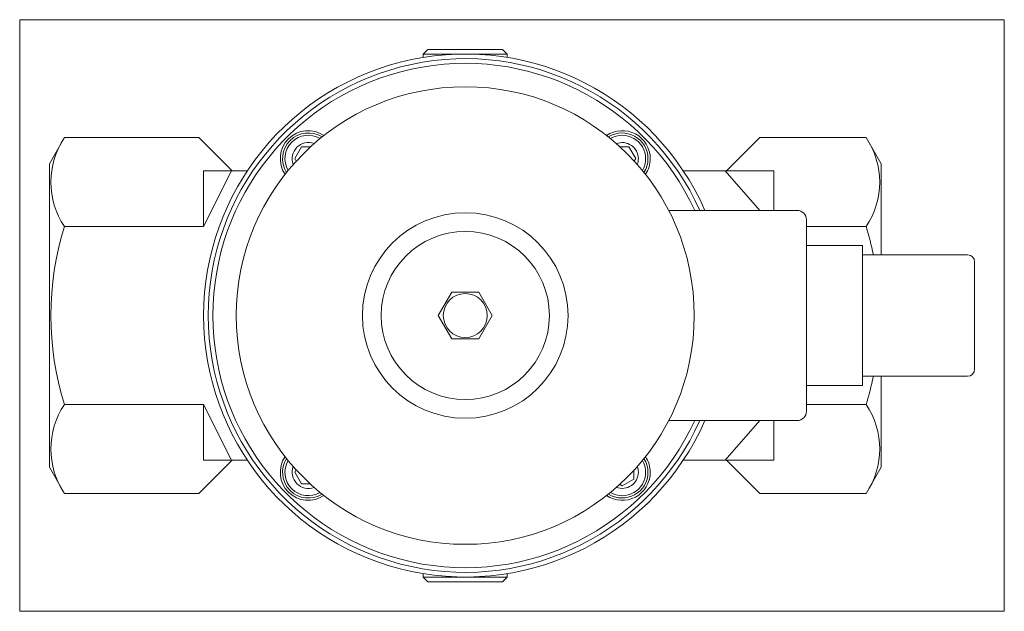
# Model space of a CAD drawing. Extents: x 42 to 253, y 43 to 170.
import ezdxf
from ezdxf.xclip import XClip

# ---------------------------------------------------------------- set-up
doc = ezdxf.new("R2010")
doc.units = 0
doc.header["$LTSCALE"] = 25.4
doc.header["$MEASUREMENT"] = 0
doc.header["$XCLIPFRAME"] = 2
doc.layers.get('0').update_dxf_attribs({"linetype": 'CONTINUOUS'})
for name, color, linetype in [('CEWKA_40-65', 7, 'CONTINUOUS'), ('WA_020_01_00_001', 7, 'CONTINUOUS'), ('WA_020_01_01Z_KO', 7, 'CONTINUOUS'), ('WA_031_01_00_005', 7, 'CONTINUOUS'), ('WA_031_01_00_010', 7, 'CONTINUOUS'), ('Ś-006M6X12SZEŚC_', 7, 'CONTINUOUS'), ('Ś-008IMBUSM6X16', 7, 'CONTINUOUS')]:
    doc.layers.add(name, color=color, linetype=linetype)

# ---------------------------------------------------------------- blocks, each defined once
blk = doc.blocks.new('SE1')
at = {"layer": 'CEWKA_40-65', "color": 7, "linetype": 'CONTINUOUS', "lineweight": 0}
for p, q in [((180.75, 129.21), (208.22, 129.21)), ((210.22, 127.21), (210.22, 86.21)), ((210.22, 121.71), (222.22, 121.71)), ((222.22, 121.71), (222.22, 119.71)), ((222.22, 119.71), (244.72, 119.71)), ((222.22, 119.71), (222.22, 93.71)), ((246.22, 118.21), (246.22, 95.21)), ((222.22, 93.71), (222.22, 91.71)), ((244.72, 93.71), (222.22, 93.71)), ((222.22, 91.71), (210.22, 91.71)), ((208.22, 84.21), (180.75, 84.21))]:
    blk.add_line(p, q, dxfattribs=at)
blk.add_circle((137.22, 106.71), 49, dxfattribs=at)
for centre, radius, start, end in [((208.22, 127.21), 2, 0, 90), ((244.72, 118.21), 1.5, 0, 90), ((244.72, 95.21), 1.5, 270, 360), ((208.22, 86.21), 2, 270, 360)]:
    blk.add_arc(centre, radius, start, end, dxfattribs=at)
at = {"layer": 'WA_020_01_00_001', "color": 7, "linetype": 'CONTINUOUS', "lineweight": 0}
for centre, radius, start, end in [((137.22, 106.71), 55, 24.1477, 335.8523), ((137.22, 106.71), 54, 24.6243, 335.3757), ((103.63, 140.3), 6, 55.9989, 214.0011), ((103.63, 140.3), 5.5, 57.6585, 212.3415), ((170.81, 140.3), 6, 0, 124.0011), ((170.81, 140.3), 5.5, 0, 122.3415), ((170.81, 140.3), 5.5, 327.6585, 360), ((170.81, 140.3), 6, 325.9989, 360), ((103.63, 73.13), 6, 145.9989, 304.0011), ((103.63, 73.13), 5.5, 147.6585, 302.3415), ((170.81, 73.13), 5.5, 0, 32.3415), ((170.81, 73.13), 6, 0, 34.0011), ((170.81, 73.13), 6, 235.9989, 360), ((170.81, 73.13), 5.5, 237.6585, 360)]:
    blk.add_arc(centre, radius, start, end, dxfattribs=at)
at = {"layer": 'WA_020_01_01Z_KO', "color": 7, "linetype": 'CONTINUOUS', "lineweight": 0}
for p, q in [((51.46, 144.82), (48.22, 139.21)), ((80.22, 144.82), (51.46, 144.82)), ((80.22, 144.82), (87.32, 137.71)), ((193.11, 137.71), (200.22, 144.82)), ((200.22, 144.82), (222.98, 144.82)), ((226.22, 139.21), (222.98, 144.82)), ((48.22, 74.21), (48.22, 139.21)), ((226.22, 119.71), (226.22, 139.21)), ((81.22, 137.71), (81.22, 125.77)), ((87.19, 137.71), (81.22, 137.71)), ((81.22, 125.77), (87.19, 137.71)), ((90.58, 137.71), (87.19, 137.71)), ((192.87, 137.71), (183.86, 137.71)), ((203.22, 137.71), (192.87, 137.71)), ((200.23, 129.21), (192.87, 137.71)), ((203.22, 129.21), (203.22, 137.71)), ((81.22, 125.77), (51.46, 125.77)), ((210.22, 125.77), (222.98, 125.77)), ((226.22, 74.21), (226.22, 93.71)), ((81.22, 87.66), (51.46, 87.66)), ((81.22, 87.66), (81.22, 75.71)), ((87.19, 75.71), (81.22, 87.66)), ((210.22, 87.66), (222.98, 87.66)), ((192.87, 75.71), (200.23, 84.21)), ((203.22, 75.71), (203.22, 84.21)), ((48.22, 74.21), (51.46, 68.61)), ((87.32, 75.71), (80.22, 68.61)), ((81.22, 75.71), (87.19, 75.71)), ((87.19, 75.71), (90.58, 75.71)), ((183.86, 75.71), (192.87, 75.71)), ((192.87, 75.71), (203.22, 75.71)), ((200.22, 68.61), (193.11, 75.71)), ((222.98, 68.61), (226.22, 74.21)), ((80.22, 68.61), (51.46, 68.61)), ((200.22, 68.61), (222.98, 68.61))]:
    blk.add_line(p, q, dxfattribs=at)
for centre, radius, start, end in [((137.22, 106.71), 56, 23.6899, 336.3101), ((65.57, 135.29), 17.03, 145.9818, 214.0182), ((208.87, 135.29), 17.03, 325.9818, 34.0182), ((112, 106.71), 63.47, 162.5321, 197.4679), ((162.44, 106.71), 63.47, 11.8315, 17.4679), ((162.44, 106.71), 63.47, 342.5321, 348.1649), ((65.57, 78.13), 17.03, 145.9818, 214.0182), ((208.87, 78.13), 17.03, 325.9818, 34.0182)]:
    blk.add_arc(centre, radius, start, end, dxfattribs=at)
at = {"layer": 'WA_031_01_00_005', "color": 7, "linetype": 'CONTINUOUS', "lineweight": 0}
for radius in [22, 18]:
    blk.add_circle((137.22, 106.71), radius, dxfattribs=at)
at = {"layer": 'WA_031_01_00_010', "color": 7, "linetype": 'CONTINUOUS', "lineweight": 0}
for p, q in [((129.22, 163.71), (128.22, 162.71)), ((146.22, 162.71), (128.22, 162.71)), ((128.22, 162.71), (128.22, 161.99)), ((129.22, 163.71), (145.22, 163.71)), ((146.22, 162.71), (145.22, 163.71)), ((146.22, 161.99), (146.22, 162.71)), ((128.22, 51.44), (128.22, 50.71)), ((128.22, 50.71), (146.22, 50.71)), ((128.22, 50.71), (129.22, 49.71)), ((145.22, 49.71), (146.22, 50.71)), ((146.22, 50.71), (146.22, 51.44)), ((145.22, 49.71), (129.22, 49.71))]:
    blk.add_line(p, q, dxfattribs=at)
at = {"layer": 'Ś-006M6X12SZEŚC_', "color": 7, "linetype": 'CONTINUOUS', "lineweight": 0}
for p, q in [((134.33, 111.71), (131.45, 106.72)), ((140.1, 111.71), (134.33, 111.71)), ((142.99, 106.72), (140.1, 111.71)), ((131.45, 106.72), (134.33, 101.72)), ((140.1, 101.72), (142.99, 106.72)), ((134.33, 101.72), (140.1, 101.72))]:
    blk.add_line(p, q, dxfattribs=at)
blk.add_circle((137.22, 106.71), 4.7, dxfattribs=at)
at = {"layer": 'Ś-008IMBUSM6X16', "color": 7, "linetype": 'CONTINUOUS', "lineweight": 0}
for p, q in [((102.19, 142.8), (100.75, 140.3)), ((104.07, 142.8), (102.19, 142.8)), ((172.25, 142.8), (170.32, 142.8)), ((173.69, 140.3), (172.25, 142.8)), ((100.75, 140.3), (101.05, 139.77)), ((173.37, 139.74), (173.69, 140.3)), ((101.06, 73.68), (100.75, 73.13)), ((100.75, 73.13), (102.19, 70.63)), ((170.81, 70.24), (173.31, 71.68)), ((173.31, 71.68), (173.31, 73.63)), ((102.19, 70.63), (104.12, 70.63)), ((170.24, 70.57), (170.81, 70.24))]:
    blk.add_line(p, q, dxfattribs=at)
for centre, radius, start, end in [((103.63, 140.3), 5, 59.6021, 210.3979), ((103.63, 140.3), 3.45, 68.9119, 201.0881), ((170.81, 140.3), 5, 0, 120.3979), ((170.81, 140.3), 3.45, 0, 111.0881), ((170.81, 140.3), 3.45, 338.9119, 360), ((170.81, 140.3), 5, 329.6021, 360), ((103.63, 73.13), 5, 149.6021, 300.3979), ((103.63, 73.13), 3.45, 158.9119, 291.0881), ((170.81, 73.13), 3.45, 0, 21.0881), ((170.81, 73.13), 5, 0, 30.3979), ((170.81, 73.13), 5, 239.6021, 360), ((170.81, 73.13), 3.45, 248.9119, 360)]:
    blk.add_arc(centre, radius, start, end, dxfattribs=at)

msp = doc.modelspace()

# ---------------------------------------------------------------- block references
at = {"color": 0, "lineweight": 0}
ref = msp.add_blockref('SE1', (0, 0), dxfattribs=at)
XClip(ref).set_block_clipping_path([(41.869509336, 43.36343851), (252.5695082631, 170.0634385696)])
ref.dxf.unprotected_set("ltscale", 0)

doc.saveas('drawing.dxf')
